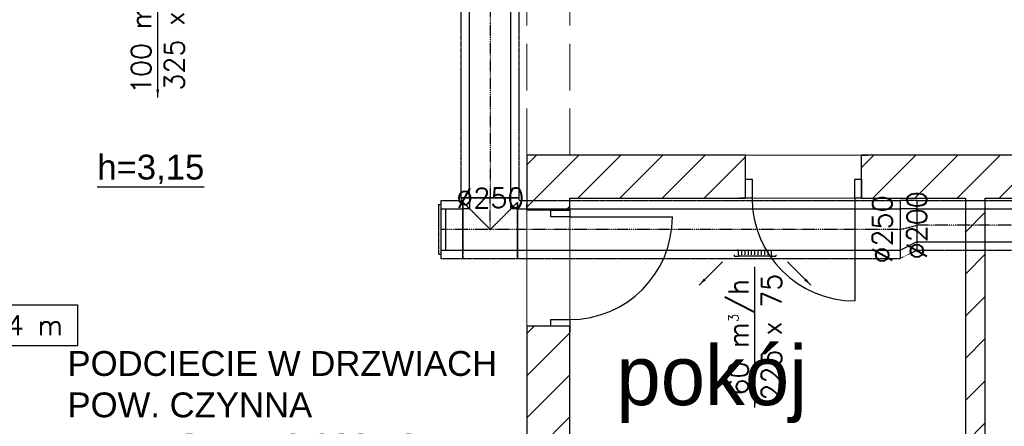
# Model space of a CAD drawing. Header units: millimetres. Extents: x -40063 to 512011, y 350190 to 687060.
# Tile 155 of 256: x 164229 to 170177, y 608830 to 611286. Entities that reach past the tile are written whole.
import ezdxf

# ---------------------------------------------------------------- set-up
doc = ezdxf.new("R2010")
doc.units = ezdxf.units.MM
for name, pattern in [('DASHDOT', [1, 0.5, -0.25, 0, -0.25]), ('DASHED', [0.75, 0.5, -0.25]), ('Krawędzie ukryte', [391.222223, 282.222223, -109])]:
    doc.linetypes.add(name, pattern=pattern)
doc.layers.get('0').update_dxf_attribs({"color": 8})
for name, color, linetype in [('2D - Ogólne', 8, 'Continuous'), ('Elementy Modelu - Strefy', 8, 'Continuous'), ('FLUID-N1', 7, 'Continuous'), ('FLUID-N1-120-ARRGR', 7, 'Continuous'), ('FLUID-N1-120-DIM', 7, 'Continuous'), ('FLUID-N1-INS', 7, 'Continuous'), ('FLUID-N1-SYM', 7, 'Continuous'), ('FLUID-W1-120-INF', 7, 'Continuous'), ('J_opis pomieszczeń', 8, 'Continuous'), ('Konstrukcja - Ściany zew', 8, 'Continuous'), ('Opisy - Teksty', 8, 'Continuous'), ('X_ref', 8, 'Continuous')]:
    doc.layers.add(name, color=color, linetype=linetype)
doc.layers.add('_IS_WM_OPIS', color=7, linetype='Continuous', lineweight=9)
doc.styles.add('ARIAL', font='Arial', dxfattribs={"height": 1})
doc.styles.add('FDBES', font='simplex.shx')
doc.styles.add('GENERATED_STYLE_1', font='arial.ttf')
doc.styles.add('GENERATED_STYLE_2', font='txt')
doc.dimstyles.new('FDBES', dxfattribs={"dimscale": 50, "dimtxt": 4, "dimasz": 2.5, "dimexe": 0.8, "dimexo": 2, "dimgap": 1, "dimtad": 1, "dimdsep": 46, "dimtxsty": 'FDBES', "dimcen": 2.5, "dimclrd": 4, "dimclre": 5, "dimadec": 0, "dimazin": 0, "dimtfac": 1, "dimtmove": 0, "dimatfit": 3, "dimfxl": 1, "dimarcsym": 0})

# ---------------------------------------------------------------- blocks, each defined once
blk = doc.blocks.new('*U14433')
at = {"color": 5, "linetype": 'Continuous', "lineweight": -2}
for p, q in [((-2060, 100), (-2060, 98.1)), ((2060, 98.1), (2060, 100)), ((2060, -100), (2060, 0)), ((-2060, 0), (-2060, -100))]:
    blk.add_line(p, q, dxfattribs=at)
at = {"color": 0, "linetype": 'ByBlock', "lineweight": -2}
for p, q in [((155.9, 100), (-2060, 100)), ((2060, 100), (507.9, 100)), ((-1653.1, -100), (-2060, -100)), ((2060, -100), (-1443.1, -100))]:
    blk.add_line(p, q, dxfattribs=at)
at = {"layer": 'FLUID-N1-INS', "color": 5, "linetype": 'DASHED', "lineweight": -3}
for p, q in [((-2060, 150), (-2060, 100)), ((2060, 150), (-2060, 150)), ((2060, 100), (2060, 150)), ((-2060, 98.1), (-2060, 0)), ((2060, 0), (2060, 98.1)), ((-2060, -100), (-2060, -150)), ((2060, -150), (2060, -100)), ((2060, -150), (-2060, -150))]:
    blk.add_line(p, q, dxfattribs=at)
at = {"layer": 'FLUID-N1-SYM', "color": 5, "linetype": 'DASHDOT', "lineweight": -3}
blk.add_line((-2060, 0), (2060, 0), dxfattribs=at)
blk = doc.blocks.new('*U14636')
at = {"color": 5, "linetype": 'Continuous', "lineweight": -2}
for p, q in [((-49.5, 125, 0), (-49.5, 124.8, 0)), ((-49.5, 124.8, 0), (-49.5, 123.8, 0)), ((49.5, 74.8, 0), (49.5, 75, 0)), ((49.5, 74, 0), (49.5, 74.8, 0)), ((-49.5, 7.1, 0), (-49.5, -7.1, 0)), ((-49.5, 7.1, 0), (-49.5, 7.1, 0)), ((-49.5, -7.1, 0), (-49.5, -9.9, 0)), ((-49.5, -9.9, 0), (-49.5, -125, 0)), ((49.5, -33.5, 0), (49.5, -30.7, 0)), ((49.5, -125, 0), (49.5, -33.5, 0))]:
    blk.add_line(p, q, dxfattribs=at)
at = {"color": 0, "linetype": 'ByBlock', "lineweight": -2}
for p, q in [((49.5, 75, 0), (-49.5, 125, 0)), ((49.5, -125, 0), (-49.5, -125, 0))]:
    blk.add_line(p, q, dxfattribs=at)
at = {"layer": 'FLUID-N1-INS', "color": 5, "linetype": 'DASHED', "lineweight": -3}
for p, q in [((-49.5, 175, 0), (-49.5, 125, 0)), ((-49.5, 175, 0), (49.5, 125, 0)), ((-49.5, 123.8, 0), (-49.5, 9.9, 0)), ((49.5, 75, 0), (49.5, 125, 0)), ((49.5, -16.5, 0), (49.5, 74, 0)), ((-49.5, 9.9, 0), (-49.5, 7.1, 0)), ((49.5, -30.7, 0), (49.5, -16.5, 0)), ((-49.5, -125, 0), (-49.5, -175, 0)), ((49.5, -175, 0), (-49.5, -175, 0)), ((49.5, -175, 0), (49.5, -125, 0))]:
    blk.add_line(p, q, dxfattribs=at)
at = {"layer": 'FLUID-N1-SYM', "color": 5, "linetype": 'DASHDOT', "lineweight": -3}
for q in [(49.5, -25, 0), (-49.5, 0)]:
    blk.add_line((-49.5, 0), q, dxfattribs=at)
blk = doc.blocks.new('*U14876')
at = {"color": 5, "linetype": 'Continuous', "lineweight": -2}
for p, q in [((-1156.5, 0), (-1156.5, 125)), ((1156.5, 125), (1156.5, 0)), ((-1156.5, -125), (-1156.5, 0)), ((1156.5, 0), (1156.5, -125))]:
    blk.add_line(p, q, dxfattribs=at)
at = {"color": 0, "linetype": 'ByBlock', "lineweight": -2}
for p, q in [((1156.5, 125), (-1156.5, 125)), ((1156.5, -125), (-1156.5, -125))]:
    blk.add_line(p, q, dxfattribs=at)
at = {"layer": 'FLUID-N1-INS', "color": 5, "linetype": 'DASHED', "lineweight": -3}
for p, q in [((-1156.5, 125), (-1156.5, 175)), ((1146.5, 175), (-1156.5, 175)), ((1156.5, 165), (1156.5, 125)), ((-1156.5, -175), (-1156.5, -125)), ((1156.5, -175), (-1156.5, -175)), ((1156.5, -125), (1156.5, -175))]:
    blk.add_line(p, q, dxfattribs=at)
at = {"layer": 'FLUID-N1-SYM', "color": 5, "linetype": 'DASHDOT', "lineweight": -3}
for p, q in [((-1156.5, 0), (1156.5, 0)), ((-1156.5, 0), (-1156.5, 0)), ((1146.5, 0), (1156.5, 0))]:
    blk.add_line(p, q, dxfattribs=at)
blk = doc.blocks.new('*U14875')
at = {"color": 5, "linetype": 'Continuous', "lineweight": -2}
for p, q in [((-741, 125), (-741, 0)), ((741, 0), (741, 125)), ((-741, 0), (-741, -125)), ((741, -125), (741, 0))]:
    blk.add_line(p, q, dxfattribs=at)
at = {"color": 0, "linetype": 'ByBlock', "lineweight": -2}
for p, q in [((741, 125), (-741, 125)), ((741, -125), (-741, -125))]:
    blk.add_line(p, q, dxfattribs=at)
at = {"layer": 'FLUID-N1-INS', "color": 5, "linetype": 'DASHED', "lineweight": -3}
for p, q in [((-741, 175), (-741, 125)), ((741, 175), (-741, 175)), ((741, 125), (741, 175)), ((-741, -125), (-741, -175)), ((741, -175), (-741, -175)), ((741, -175), (741, -125))]:
    blk.add_line(p, q, dxfattribs=at)
at = {"layer": 'FLUID-N1-SYM', "color": 5, "linetype": 'DASHDOT', "lineweight": -3}
blk.add_line((-741, 0), (741, 0), dxfattribs=at)
blk = doc.blocks.new('*U14506')
at = {"color": 0, "linetype": 'ByBlock', "lineweight": -2}
for p, q in [((-105, 4.2), (-105, 0)), ((-105, 0), (105, 0)), ((-100, -28), (-100, 0)), ((-80, -28), (-80, 0)), ((-60, -28), (-60, 0)), ((-40, -28), (-40, 0)), ((-20, -28), (-20, 0)), ((0, -28), (0, 0)), ((20, -28), (20, 0)), ((40, -28), (40, 0)), ((60, -28), (60, 0)), ((80, -28), (80, 0)), ((100, -28), (100, 0)), ((-126, -28), (-126, -36.5)), ((-126, -36.5), (-100, -36.5)), ((-100, -28), (-100, -34.5)), ((-100, -34.5), (-100, -36.5)), ((-100, -34.5), (100, -34.5)), ((100, -28), (100, -34.5)), ((100, -34.5), (100, -36.5)), ((100, -36.5), (126, -36.5)), ((126, -28), (126, -36.5))]:
    blk.add_line(p, q, dxfattribs=at)
blk = doc.blocks.new('fdgdfg')
at = {"layer": '2D - Ogólne', "linetype": 'Krawędzie ukryte', "lineweight": 13}
for p, q in [((-176390.3, 454079.9), (-176390.3, 455769.9)), ((-176130.3, 454079.9), (-176130.3, 455769.9))]:
    blk.add_line(p, q, dxfattribs=at)
at = {"layer": 'Elementy Modelu - Strefy', "linetype": 'Continuous', "lineweight": 0}
for p, q in [((-176390.3, 451639.9), (-176390.3, 454079.9)), ((-176390.3, 454079.9), (-172258.9, 454079.9)), ((-176130.3, 449009.9), (-176130.3, 453819.9)), ((-176130.3, 453819.9), (-173740.3, 453819.9)), ((-173740.3, 453819.9), (-173740.3, 449009.9)), ((-173620.3, 449009.9), (-173620.3, 453819.9)), ((-173620.3, 453819.9), (-170890.3, 453819.9))]:
    blk.add_line(p, q, dxfattribs=at)
at = {"layer": 'Konstrukcja - Ściany zew', "linetype": 'Continuous'}
for p, q in [((-176390.3, 454079.9), (-176390.3, 453747.1)), ((-175068.9, 454079.9), (-176390.3, 454079.9)), ((-176390.3, 454020.6), (-176360.6, 454050.2)), ((-176360.6, 454050.2), (-176331, 454079.9)), ((-176233.3, 453923), (-176076.4, 454079.9)), ((-176081.9, 453819.9), (-175821.9, 454079.9)), ((-175827.3, 453819.9), (-175567.3, 454079.9)), ((-175572.8, 453819.9), (-175312.8, 454079.9)), ((-175318.2, 453819.9), (-175068.9, 454069.1)), ((-175068.9, 454079.9), (-175105.9, 454079.9)), ((-175068.9, 454079.9), (-175105.9, 454079.9)), ((-175068.9, 453934.9), (-175068.9, 454079.9)), ((-175068.9, 453934.9), (-175068.9, 454079.9)), ((-174368.9, 454005.5), (-174294.5, 454079.9)), ((-174368.9, 454079.9), (-174331.9, 454079.9)), ((-174368.9, 453934.9), (-174368.9, 454079.9)), ((-173208.9, 454079.9), (-174368.9, 454079.9)), ((-174368.9, 453934.9), (-174368.9, 454079.9)), ((-174368.9, 454079.9), (-174331.9, 454079.9)), ((-174300, 453819.9), (-174040, 454079.9)), ((-174045.4, 453819.9), (-173785.4, 454079.9)), ((-173790.8, 453819.9), (-173530.8, 454079.9)), ((-173536.3, 453819.9), (-173276.3, 454079.9)), ((-176390.3, 453766), (-176233.3, 453923)), ((-175068.9, 453819.9), (-175068.9, 453934.9)), ((-175068.9, 453934.9), (-175028.9, 453934.9)), ((-175068.9, 453819.9), (-175068.9, 453934.9)), ((-175068.9, 453819.9), (-175068.9, 453934.9)), ((-175028.9, 453934.9), (-175028.9, 453819.9)), ((-174408.9, 453819.9), (-174408.9, 453934.9)), ((-174408.9, 453934.9), (-174368.9, 453934.9)), ((-174368.9, 453819.9), (-174368.9, 453934.9)), ((-174368.9, 453934.9), (-174368.9, 453819.9)), ((-174368.9, 453819.9), (-174368.9, 453934.9)), ((-176130.3, 453747.1), (-176130.3, 453819.9)), ((-176130.3, 453819.9), (-175068.9, 453819.9)), ((-175068.9, 453819.9), (-175105.9, 453819.9)), ((-175068.9, 453819.9), (-175105.9, 453819.9)), ((-175028.9, 453819.9), (-175068.9, 453819.9)), ((-174368.9, 453819.9), (-174408.9, 453819.9)), ((-174408.9, 453819.9), (-174408.9, 453199.9)), ((-174368.9, 453819.9), (-174331.9, 453819.9)), ((-174368.9, 453819.9), (-173740.3, 453819.9)), ((-174368.9, 453819.9), (-174331.9, 453819.9)), ((-173740.3, 453819.9), (-173740.3, 449009.9)), ((-173620.3, 449009.9), (-173620.3, 453819.9)), ((-173620.3, 453819.9), (-173208.9, 453819.9)), ((-176390.3, 453747.1), (-176390.3, 453784.1)), ((-176390.3, 453747.1), (-176390.3, 453784.1)), ((-176245.3, 453747.1), (-176390.3, 453747.1)), ((-176245.3, 453747.1), (-176390.3, 453747.1)), ((-176130.3, 453747.1), (-176245.3, 453747.1)), ((-176245.3, 453707.1), (-176245.3, 453747.1)), ((-176245.3, 453747.1), (-176130.3, 453747.1)), ((-176130.3, 453747.1), (-176245.3, 453747.1)), ((-176154.6, 453747.1), (-176130.3, 453771.5)), ((-176130.3, 453747.1), (-176130.3, 453784.1)), ((-176130.3, 453747.1), (-176130.3, 453784.1)), ((-176130.3, 453747.1), (-176130.3, 453707.1)), ((-173740.3, 453615.9), (-173620.3, 453735.9)), ((-176130.3, 453707.1), (-176245.3, 453707.1)), ((-176130.3, 453707.1), (-175510.3, 453707.1)), ((-173740.3, 453361.3), (-173620.3, 453481.3)), ((-173740.3, 453106.8), (-173620.3, 453226.8)), ((-176245.3, 453047.1), (-176245.3, 453087.1)), ((-176245.3, 453087.1), (-176130.3, 453087.1)), ((-176130.3, 453087.1), (-176130.3, 453047.1)), ((-176390.3, 453002.4), (-176345.5, 453047.1)), ((-176390.3, 453047.1), (-176390.3, 453010.1)), ((-176245.3, 453047.1), (-176390.3, 453047.1)), ((-176390.3, 453047.1), (-176390.3, 451639.9)), ((-176245.3, 453047.1), (-176390.3, 453047.1)), ((-176390.3, 453047.1), (-176390.3, 453010.1)), ((-176130.3, 453047.1), (-176245.3, 453047.1)), ((-176130.3, 453047.1), (-176245.3, 453047.1)), ((-176130.3, 453047.1), (-176245.3, 453047.1)), ((-176130.3, 453047.1), (-176130.3, 453010.1)), ((-176130.3, 449009.9), (-176130.3, 453047.1)), ((-176130.3, 453047.1), (-176130.3, 453010.1)), ((-176390.3, 452747.8), (-176130.3, 453007.8)), ((-173740.3, 452852.2), (-173620.3, 452972.2)), ((-176390.3, 452493.3), (-176130.3, 452753.3)), ((-173740.3, 452597.7), (-173620.3, 452717.7)), ((-176390.3, 452238.7), (-176130.3, 452498.7)), ((-173740.3, 452343.1), (-173620.3, 452463.1))]:
    blk.add_line(p, q, dxfattribs=at)
for centre, start, end in [((-174408.9, 453819.9), 180, 270), ((-176130.3, 453707.1), 270, 0)]:
    blk.add_arc(centre, 620, start, end, dxfattribs=at)
at = {"layer": 'Opisy - Teksty', "linetype": 'Continuous'}
blk.add_line((-178984.9, 453888.5), (-178338.9, 453888.5), dxfattribs=at)
at = {"layer": 'J_opis pomieszczeń', "linetype": 'Continuous', "style": 'GENERATED_STYLE_2'}
blk.add_text('pokój', height=359.99, dxfattribs=at).set_placement((-175848.5, 452570.1))
at = {"layer": 'Opisy - Teksty', "linetype": 'Continuous', "style": 'GENERATED_STYLE_1'}
blk.add_text('h=3,15', height=150, dxfattribs=at).set_placement((-178984.9, 453932.9))
blk = doc.blocks.new('*U14873')
at = {"color": 0, "linetype": 'ByBlock', "lineweight": -2}
for p, q in [((-125, 125), (-125, 190)), ((125, 190), (125, 125)), ((-165, 125), (-125, 125)), ((125, 125), (165, 125)), ((165, -125), (-165, -125))]:
    blk.add_line(p, q, dxfattribs=at)
at = {"layer": 'FLUID-N1-INS', "color": 5, "linetype": 'DASHED', "lineweight": -3}
for p, q in [((-175, 175), (-175, 190)), ((-175, 190), (175, 190)), ((175, 190), (175, 175)), ((-165, -175), (-165, 165)), ((0, 0), (-165, 165)), ((165, 165), (0, 0)), ((165, 165), (165, 158.1)), ((165, 156.9), (165, 155.1)), ((165, 144.2), (165, -149.8)), ((165, -175), (-165, -175)), ((165, -158.5), (165, -166.8)), ((165, -169), (165, -172.3)), ((165, -173.3), (165, -174.2)), ((165, -174.3), (165, -174.8)), ((165, -174.8), (165, -175))]:
    blk.add_line(p, q, dxfattribs=at)
at = {"layer": 'FLUID-N1-SYM', "color": 5, "linetype": 'DASHDOT', "lineweight": -3}
for p, q in [((0, 0), (0, 190)), ((-165, 0), (165, 0)), ((-165, 0), (-165, 0))]:
    blk.add_line(p, q, dxfattribs=at)
blk = doc.blocks.new('*U14909')
at = {"color": 5, "linetype": 'Continuous', "lineweight": -2}
for p, q in [((-66.5, 0), (-66.5, 125)), ((66.5, 125), (66.5, 0)), ((-66.5, -125), (-66.5, 0)), ((66.5, 0), (66.5, -125))]:
    blk.add_line(p, q, dxfattribs=at)
at = {"color": 0, "linetype": 'ByBlock', "lineweight": -2}
for p, q in [((66.5, 125), (-66.5, 125)), ((66.5, -125), (-66.5, -125))]:
    blk.add_line(p, q, dxfattribs=at)
at = {"layer": 'FLUID-N1-INS', "color": 5, "linetype": 'DASHED', "lineweight": -3}
for p, q in [((-66.5, 125), (-66.5, 175)), ((66.5, 175), (-66.5, 175)), ((66.5, 175), (66.5, 125)), ((-66.5, -175), (-66.5, -125)), ((66.5, -175), (-66.5, -175)), ((66.5, -125), (66.5, -175))]:
    blk.add_line(p, q, dxfattribs=at)
at = {"layer": 'FLUID-N1-SYM', "color": 5, "linetype": 'DASHDOT', "lineweight": -3}
for q in [(66.5, 0), (-56.5, 0)]:
    blk.add_line((-66.5, 0), q, dxfattribs=at)
blk = doc.blocks.new('*U14908')
at = {"color": 5, "linetype": 'Continuous', "lineweight": -2}
for p, q in [((-30, 124.8), (-30, 125)), ((-30, 0), (-30, 124.8)), ((-30, -124.8), (-30, 0)), ((-30, -125), (-30, -124.8))]:
    blk.add_line(p, q, dxfattribs=at)
at = {"color": 0, "linetype": 'ByBlock', "lineweight": -2}
for p, q in [((0, 125), (-30, 125)), ((0, -125), (-30, -125))]:
    blk.add_line(p, q, dxfattribs=at)
at = {"layer": 'FLUID-N1-INS', "color": 5, "linetype": 'DASHED', "lineweight": -3}
for p, q in [((15, 150), (0, 150)), ((15, 150), (15, 0)), ((15, 0), (15, -150)), ((15, -150), (0, -150))]:
    blk.add_line(p, q, dxfattribs=at)
blk = doc.blocks.new('*U7298')
at = {"color": 7, "insert": (0, -425.7), "char_height": 120, "attachment_point": 5, "rotation": 90, "style": 'FDBES'}
blk.add_mtext('60 m{\\A2;\\H0.5x;3}/h\\P225 x 75', dxfattribs=at)
at = {"color": 7}
blk.add_leader([(0, -851.4), (0, 0)], dimstyle='FDBES', override={"dimscale": 20, "dimclrd": 7}, dxfattribs=at)
blk = doc.blocks.new('*U7299')
at = {"color": 7}
blk.add_leader([(141.4, -141.4), (0, 0)], dimstyle='FDBES', override={"dimscale": 20, "dimclrd": 7}, dxfattribs=at)
blk = doc.blocks.new('*U7300')
at = {"color": 7}
blk.add_leader([(-141.4, -141.4), (0, 0)], dimstyle='FDBES', override={"dimscale": 20, "dimclrd": 7}, dxfattribs=at)
blk = doc.blocks.new('*U7320')
at = {"color": 7, "insert": (0, -425.7, 0), "char_height": 120, "attachment_point": 5, "rotation": 89.99503, "style": 'FDBES'}
blk.add_mtext('100 m{\\A2;\\H0.5x;3}/h\\P325 x 75', dxfattribs=at)
at = {"color": 7}
blk.add_leader([(-0.1, -851.4), (0, 0)], dimstyle='FDBES', override={"dimscale": 20, "dimclrd": 7}, dxfattribs=at)
blk = doc.blocks.new('*U14371')
at = {"color": 7, "lineweight": -2}
blk.add_lwpolyline([(496.3, 989.5), (1572.9, 989.5), (1572.9, 741.5), (496.3, 741.5)], close=True, dxfattribs=at)
at = {"color": 7, "insert": (1034.6, 865.5), "char_height": 120, "attachment_point": 5, "line_spacing_factor": 1.1, "style": 'FDBES'}
blk.add_mtext('OK 2.94 m', dxfattribs=at)
at = {"color": 7}
blk.add_leader([(0, 0), (886.4, 741.5)], dimstyle='FDBES', override={"dimscale": 30, "dimclrd": 7, "dimclre": 7}, dxfattribs=at)

msp = doc.modelspace()

# ---------------------------------------------------------------- block references
at = {"layer": 'FLUID-N1', "color": 5, "linetype": 'Continuous'}
for name, p, rotation in [('*U14875', (167072.09313, 610950.12065, 2935), 270), ('*U14433', (171709.03922, 610043.80142, 2935), 179.9932552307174)]:
    msp.add_blockref(name, p, dxfattribs=dict(at, rotation=rotation))
at = {"layer": 'FLUID-N1', "color": 5, "linetype": 'Continuous', "extrusion": (-1.22465e-16, 0, -1)}
for name, p in [('*U14908', (-166774.09313, 610019.04392, -2935)), ('*U14909', (-166840.59313, 610019.04392, -2935)), ('*U14873', (-167072.09313, 610019.04392, -2935)), ('*U14876', (-168393.56618, 610019.04392, -2935))]:
    msp.add_blockref(name, p, dxfattribs=at)
at = {"layer": 'FLUID-N1', "color": 5, "linetype": 'Continuous', "extrusion": (0, -1.49012e-08, -1), "rotation": 180}
msp.add_blockref('*U14636', (-169599.53924, 610019.04387, -2935.00909), dxfattribs=at)
at = {"layer": 'FLUID-N1', "color": 5, "linetype": 'Continuous'}
msp.add_blockref('*U14506', (168671.06618, 609894.04392, 2935), dxfattribs=at)
at = {"layer": 'FLUID-N1-120-ARRGR', "rotation": 0.002482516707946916}
msp.add_blockref('*U7320', (165063.20795, 611666.28444, 2910.00109), dxfattribs=at)
at = {"layer": 'FLUID-N1-120-ARRGR'}
for name, p in [('*U7300', (168474.35551, 609823.33324, 2960)), ('*U7299', (168867.77686, 609823.33324, 2960)), ('*U7298', (168671.06618, 609794.04392, 2960))]:
    msp.add_blockref(name, p, dxfattribs=at)
at = {"layer": 'FLUID-W1-120-INF', "linetype": 'ByBlock'}
msp.add_blockref('*U14371', (163005.36852, 608574.51504, 2935), dxfattribs=at)
at = {"layer": 'X_ref'}
msp.add_blockref('fdgdfg', (343682.59614, 156387.58931), dxfattribs=at)

# ---------------------------------------------------------------- texts
at = {"layer": '_IS_WM_OPIS', "color": 7, "insert": (164517.87901, 609284.36328), "char_height": 150, "width": 2605.2948608, "attachment_point": 1, "rotation": 0.000000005, "style": 'ARIAL'}
msp.add_mtext('PODCIECIE W DRZWIACH \\PPOW. CZYNNA WYMAGANA 0,022m2\\PV = 20 m³/h', dxfattribs=at)
at = {"layer": 'FLUID-N1-120-DIM', "color": 7, "insert": (167072.09313, 610209.12065, 2935), "char_height": 120, "attachment_point": 5, "style": 'FDBES'}
msp.add_mtext('∅250\\P', dxfattribs=at)
at = {"layer": 'FLUID-N1-120-DIM', "color": 7, "char_height": 120, "attachment_point": 5, "rotation": 90, "style": 'FDBES'}
for s, insert in [('∅250\\P', (169440.06618, 610019.04392, 2935)), ('∅200\\P', (169649.03924, 610044.04392, 2935))]:
    msp.add_mtext(s, dxfattribs=dict(at, insert=insert))

doc.saveas('drawing.dxf')
